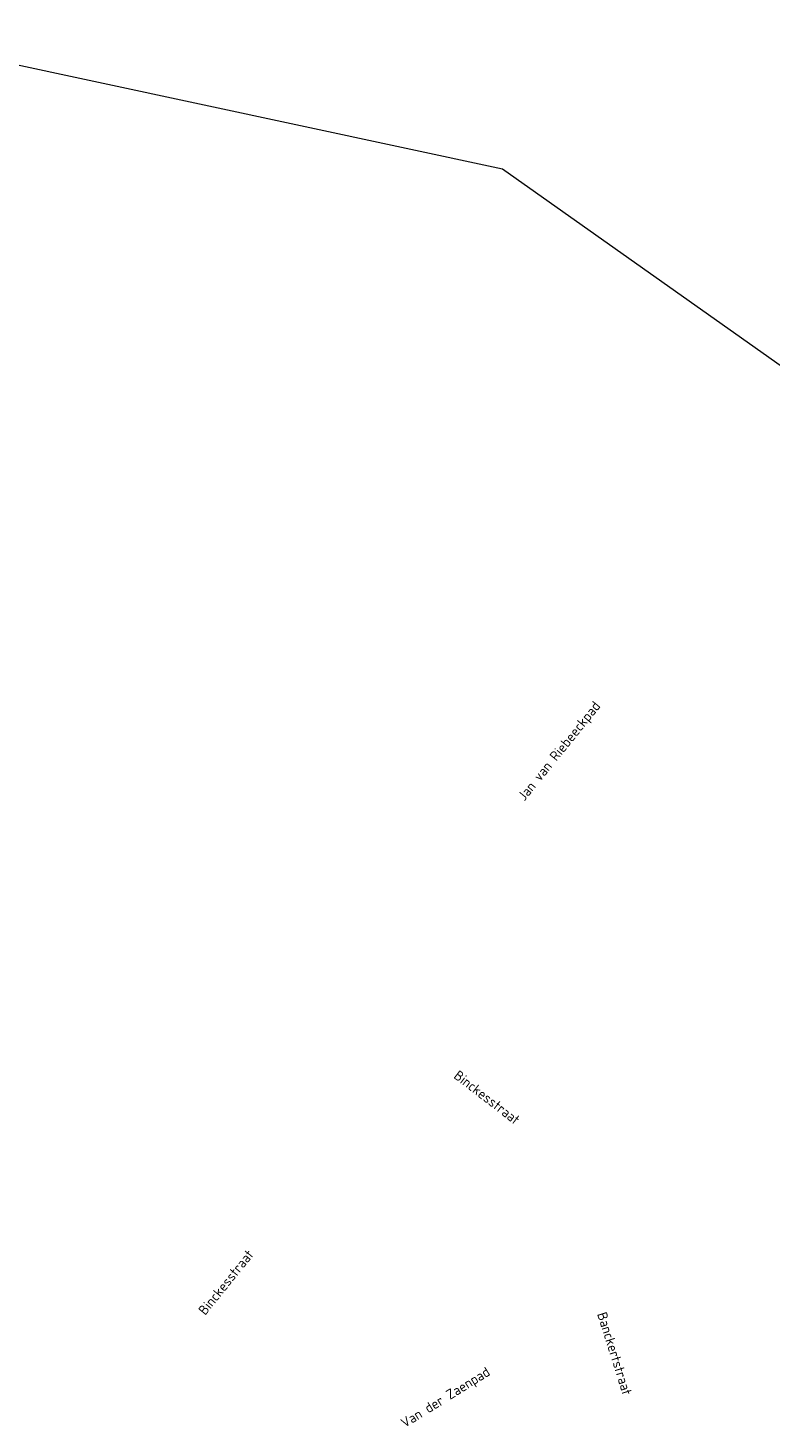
# Model space of a CAD drawing. Header units: metres. Extents: x 152202 to 157341, y 461610 to 468701.
# Tile 157 of 238: x 155309 to 155450, y 464094 to 464359. Entities that reach past the tile are written whole.
import ezdxf
from ezdxf.enums import TextEntityAlignment as Align
from ezdxf.lldxf.tags import DXFTag

# ---------------------------------------------------------------- set-up
doc = ezdxf.new("R2010")
doc.units = ezdxf.units.M
doc.layers.add('B-OI-RI-PERSLEIDING-G', color=210, linetype='RI-PERS', lineweight=18)
doc.layers.add('B-RO-OG-TOPOGRAFIE-T18', color=2, linetype='CONTINUOUS', lineweight=18)
doc.styles.add('NLCS-ISO-M200-T18', font='NLCS-ISO.ttf', dxfattribs={"height": 360})
tags = doc.linetypes.add('RI-PERS', pattern='A,7,-2,["P",Standard,S=1.8,R=0,X=-0.5,Y=-0.9],-2,7,-2,[102,NLCS.SHX,S=1,R=180,X=0,Y=0],-2', length=22).pattern_tags.tags
tags[6] = DXFTag(74, 10)

msp = doc.modelspace()

# ---------------------------------------------------------------- linework, layer by layer
at = {"layer": 'B-OI-RI-PERSLEIDING-G'}
for p, q in [((155274.83, 464359.27), (155399.36, 464332.54)), ((155399.36, 464332.54), (155463.71, 464287))]:
    msp.add_line(p, q, dxfattribs=at)

# ---------------------------------------------------------------- texts
at = {"layer": 'B-RO-OG-TOPOGRAFIE-T18', "style": 'NLCS-ISO-M200-T18'}
for s, rotation, p in [('Jan van Riebeeckpad', 51.2, (155410.261, 464221.911)), ('Binckesstraat', 322.4, (155396.395, 464156.323)), ('Binckesstraat', 51.2, (155346.865, 464121.251)), ('Banckertstraat', 287.5, (155420.611, 464107.713)), ('Van der Zaenpad', 31.9, (155388.618, 464099.19))]:
    msp.add_text(s, height=1.875, rotation=rotation, dxfattribs=at).set_placement(p, align=Align.MIDDLE)

doc.saveas('drawing.dxf')
